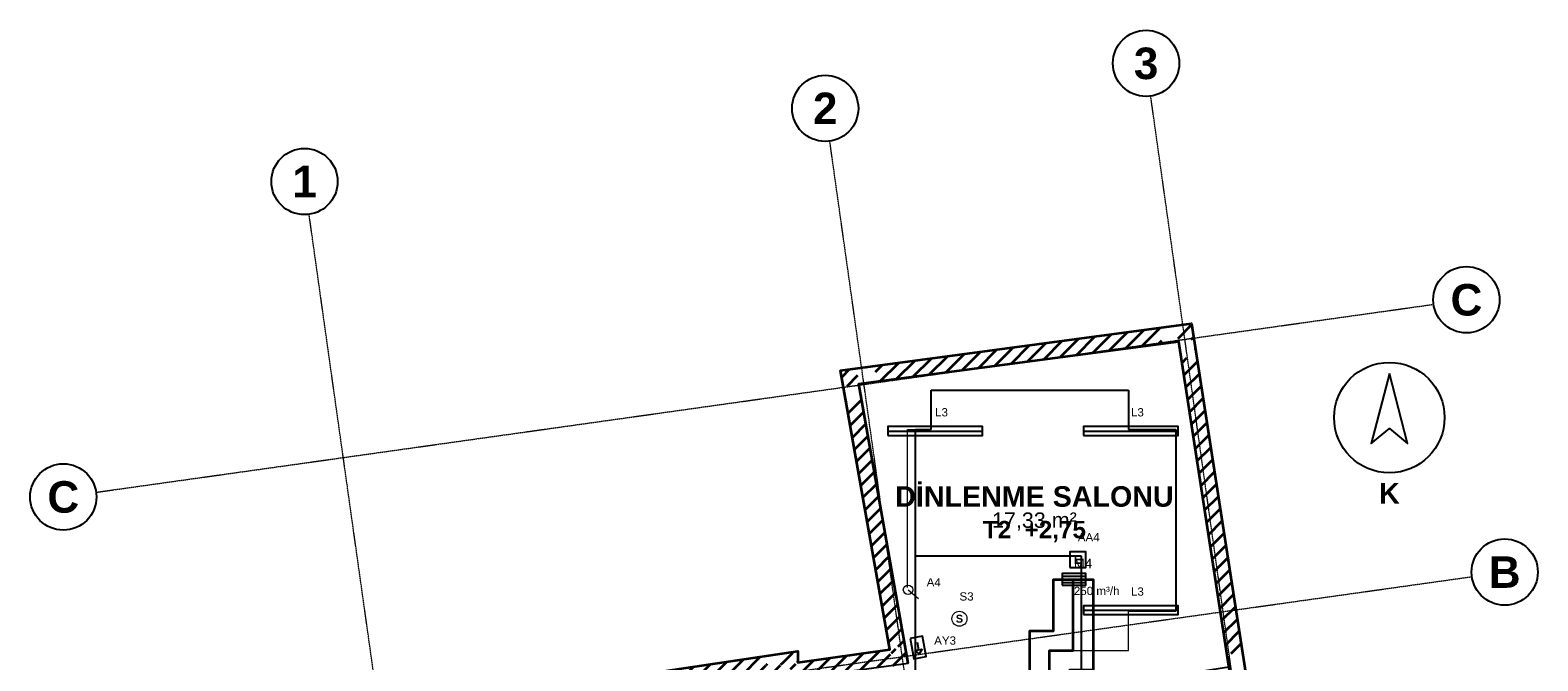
# Model space of a CAD drawing. Header units: millimetres. Extents: x -4681 to 15681, y -5011 to 17012.
# Tile 2 of 2: x -4681 to 14432, y 9016 to 17012. Entities that reach past the tile are written whole.
import ezdxf
from ezdxf.enums import TextEntityAlignment as Align

# ---------------------------------------------------------------- set-up
doc = ezdxf.new("R2010")
doc.units = ezdxf.units.MM
doc.linetypes.add('DASHDOT', pattern=[3.556, 2.54, -0.508, 0, -0.508])
doc.linetypes.add('DASHED', pattern=[1.524, 1.27, -0.254])
for name, color, linetype, lineweight in [('A-DUVAR-MEVCUT', 8, 'Continuous', 35), ('A-TAVAN-SINIR', 150, 'Continuous', 25), ('A-TAVAN-YAZI', 150, 'Continuous', 13), ('A-YAZI', 7, 'Continuous', 13), ('E-AYD-ACIL', 3, 'Continuous', 25), ('E-AYD-ANAHTAR', 2, 'Continuous', 18), ('E-AYD-ARMATUR', 2, 'Continuous', 25), ('E-AYD-LINYE', 2, 'Continuous', 25), ('E-AYD-SORTI', 2, 'DASHED', 18), ('G-AKS-BALON', 8, 'Continuous', 25), ('G-AKS-HAT', 8, 'DASHDOT', 18), ('G-KUZEY', 7, 'Continuous', 25), ('M-HAVA-BESLEME', 3, 'Continuous', 35), ('M-HAVA-BRANSMAN', 3, 'DASHED', 18), ('M-HAVA-MENFEZ', 3, 'Continuous', 25)]:
    doc.layers.add(name, color=color, linetype=linetype, lineweight=lineweight)
doc.styles.add('GYM', font='arial.ttf')
doc.styles.add('GYM-B', font='arialbd.ttf')

# ---------------------------------------------------------------- blocks, each defined once
blk = doc.blocks.new('G_KUZEY')
blk.add_lwpolyline([(0, 560), (-230, -330), (0, -140), (230, -330)], close=True)
blk.add_circle((0, 0), 700)
at = {"style": 'GYM-B'}
blk.add_text('K', height=260, dxfattribs=at).set_placement((0, -960), align=Align.MIDDLE_CENTER)
blk = doc.blocks.new('M_MENFEZ_BESLEME')
for p, q in [((-150, 40), (150, 40)), ((-150, 0), (150, 0)), ((-150, -40), (150, -40))]:
    blk.add_line(p, q)
blk.add_lwpolyline([(-150, -75), (150, -75), (150, 75), (-150, 75)], close=True)
at = {"style": 'GYM'}
for tag, p, height in [('KOD', (0, 140), 120), ('DEBI', (0, -200), 105)]:
    blk.add_attdef(tag, p, '', height=height, dxfattribs=at)
blk = doc.blocks.new('E_ARMATUR_LINEER')
blk.add_line((-600, 0), (600, 0))
blk.add_lwpolyline([(-600, -55), (600, -55), (600, 55), (-600, 55)], close=True)
at = {"style": 'GYM'}
blk.add_attdef('LINYE', (0, 185), '', height=105, dxfattribs=at)
blk = doc.blocks.new('E_ACIL')
blk.add_lwpolyline([(-100, -100), (100, -100), (100, 100), (-100, 100)], close=True)
at = {"style": 'GYM-B'}
blk.add_text('E', height=110, dxfattribs=at).set_placement((0, 0), align=Align.MIDDLE_CENTER)
at = {"style": 'GYM'}
blk.add_attdef('KOD', (0, 230), '', height=105, dxfattribs=at)
blk = doc.blocks.new('E_YONLENDIRME')
for points in [[(-130, -80), (130, -80), (130, 80), (-130, 80)], [(30, 45), (80, 0), (30, -45)]]:
    blk.add_lwpolyline(points, close=True)
blk.add_lwpolyline([(-70, 0), (30, 0)])
at = {"style": 'GYM'}
blk.add_attdef('KOD', (0, 205), '', height=105, dxfattribs=at)
blk = doc.blocks.new('E_ANAHTAR')
blk.add_line((0, 0), (130, 110))
blk.add_circle((0, 0), 60)
at = {"style": 'GYM'}
blk.add_attdef('KOD', (0, 240), '', height=105, dxfattribs=at)
blk = doc.blocks.new('E_SENSOR')
blk.add_circle((0, 0), 95)
at = {"style": 'GYM-B'}
blk.add_text('S', height=100, dxfattribs=at).set_placement((0, 0), align=Align.MIDDLE_CENTER)
at = {"style": 'GYM'}
blk.add_attdef('KOD', (0, 230), '', height=105, dxfattribs=at)

msp = doc.modelspace()

# ---------------------------------------------------------------- hatches: boundary and pattern name
at = {"layer": 'A-DUVAR-MEVCUT'}
h = msp.add_hatch(dxfattribs=at)
h.set_pattern_fill('ANSI31', scale=40)
h.paths.add_polyline_path([(756, 6840), (760, 6814), (957, 6846), (953, 6872)])
h.paths.add_polyline_path([(970, 6843), (760, 6814), (756, 6840), (550, 6819), (550, 7020), (588, 7024), (970, 7024)])
h.paths.add_polyline_path([(760, 6814), (1178, 6873), (1150, 7071), (732, 7012)])
h.paths.add_polyline_path([(1149, 7083), (1178, 6873), (968, 6843), (968, 7083)])
h.paths.add_polyline_path([(1178, 6873), (1133, 7198), (935, 7171), (979, 6845)])
h.paths.add_polyline_path([(999, 7408), (1032, 7185), (1133, 7198), (1162, 6988), (923, 6988), (923, 7408)])
h.paths.add_polyline_path([(1133, 7198), (1032, 7185), (1058, 6986), (1159, 6999)])
h.paths.add_polyline_path([(1001, 7395), (1032, 7185), (1133, 7198), (1164, 6975), (822, 6975), (822, 7047), (850, 7050), (822, 7237), (822, 7395)])
h.paths.add_polyline_path([(1032, 7185), (864, 8310), (666, 8281), (834, 7155)])
h.paths.add_polyline_path([(1074, 8342), (864, 8310), (895, 8100), (693, 8100), (654, 8362), (654, 8481), (916, 8520), (1074, 8520)])
h.paths.add_polyline_path([(864, 8310), (4855, 8908), (4826, 9106), (834, 8508)])
h.paths.add_polyline_path([(4645, 9079), (4907, 9118), (5051, 9118), (5053, 8996), (5065, 8998), (5065, 8796), (4858, 8767), (4855, 8908), (4645, 8877)])
h.paths.add_polyline_path([(4855, 8908), (4858, 8767), (5058, 8772), (5055, 8912)])
h.paths.add_polyline_path([(5068, 8977), (5068, 8796), (4858, 8767), (4855, 8908), (4648, 8877), (4648, 8977)])
h.paths.add_polyline_path([(4858, 8767), (6449, 8988), (6422, 9186), (4831, 8965)])
h.paths.add_polyline_path([(6412, 9198), (6449, 8988), (6239, 8959), (6239, 9198)])
h.paths.add_polyline_path([(6449, 8988), (5826, 12526), (5629, 12492), (6252, 8954)])
h.paths.add_polyline_path([(6036, 12554), (5826, 12526), (5863, 12316), (5660, 12316), (5616, 12566), (5616, 12700), (5888, 12736), (6036, 12736)])
h.paths.add_polyline_path([(5826, 12526), (9876, 13066), (9849, 13265), (5800, 12725)])
h.paths.add_polyline_path([(9908, 12856), (9876, 13066), (9666, 13038), (9666, 13240), (9938, 13276), (10046, 13276), (10086, 13017), (10086, 12856)])
h.paths.add_polyline_path([(9876, 13066), (10521, 8898), (10719, 8928), (10073, 13097)])
h.paths.add_polyline_path([(10554, 8688), (10521, 8898), (10489, 9108), (10691, 9108), (10719, 8928), (10731, 8848), (10731, 8688)])
h.paths.add_polyline_path([(10521, 8898), (11111, 5092), (11308, 5122), (10719, 8928)])
h.paths.add_polyline_path([(11143, 4882), (11111, 5092), (11078, 5302), (11281, 5302), (11308, 5122), (11321, 5042), (11321, 4882)])
h.paths.add_polyline_path([(11111, 5092), (11722, 1144), (11920, 1174), (11308, 5122)])
h.paths.add_polyline_path([(11512, 1131), (11722, 1144), (11690, 1354), (11892, 1354), (11932, 1095), (11932, 957), (11570, 934), (11512, 934)])
h.paths.add_polyline_path([(11722, 1144), (10589, 1072), (10601, 873), (11735, 944)])
h.paths.add_polyline_path([(10379, 1282), (10562, 1282), (10589, 1072), (10799, 1086), (10799, 885), (10436, 862), (10414, 862), (10412, 877), (10394, 862), (10379, 862)])
h.paths.add_polyline_path([(10589, 1072), (10524, 1577), (10326, 1552), (10390, 1047)])
h.paths.add_polyline_path([(10314, 1367), (10314, 1558), (10524, 1577), (10551, 1367)])
h.paths.add_polyline_path([(10524, 1577), (10239, 1552), (10257, 1352), (10542, 1378)])
h.paths.add_polyline_path([(10449, 1342), (10266, 1342), (10239, 1552), (10449, 1570)])
h.paths.add_polyline_path([(10239, 1552), (10303, 1047), (10502, 1072), (10437, 1577)])
h.paths.add_polyline_path([(10093, 875), (10303, 1047), (10277, 1257), (10513, 1257), (10513, 867), (10414, 861), (10412, 877), (10363, 837), (10093, 837)])
h.paths.add_polyline_path([(10303, 1047), (9540, 421), (9667, 266), (10430, 892)])
h.paths.add_polyline_path([(9330, 248), (9540, 421), (9750, 593), (9750, 334), (9667, 266), (9600, 211), (9330, 211)])
h.paths.add_polyline_path([(9540, 421), (9046, 15), (9173, -139), (9667, 266)])
h.paths.add_polyline_path([(9256, -71), (9119, -184), (8836, -187), (8836, 13), (9046, 15), (9256, 188)])
h.paths.add_polyline_path([(9046, 15), (3378, -54), (3381, -253), (9049, -185)])
h.paths.add_polyline_path([(3588, -251), (3306, -254), (3168, -138), (3168, 124), (3378, -54), (3588, -51)])
h.paths.add_polyline_path([(3378, -54), (2142, 991), (2013, 839), (3249, -206)])
h.paths.add_polyline_path([(1932, 796), (1932, 1201), (2106, 1201), (2142, 991), (2352, 814), (2352, 781), (2080, 781), (2063, 796), (2066, 781), (2041, 781)])
h.paths.add_polyline_path([(2142, 991), (2060, 1478), (1863, 1445), (1944, 958)])
h.paths.add_polyline_path([(1850, 1268), (1850, 1474), (2060, 1478), (2095, 1268)])
h.paths.add_polyline_path([(2060, 1478), (1747, 1471), (1752, 1271), (2064, 1278)])
h.paths.add_polyline_path([(1957, 1261), (1782, 1261), (1747, 1471), (1957, 1476)])
h.paths.add_polyline_path([(1747, 1471), (1824, 1012), (2021, 1046), (1944, 1504)])
h.paths.add_polyline_path([(2034, 1222), (2034, 802), (1884, 802), (1614, 839), (1614, 1041), (1824, 1012), (1789, 1222)])
h.paths.add_polyline_path([(1824, 1012), (689, 1166), (662, 968), (1797, 814)])
h.paths.add_polyline_path([(664, 1376), (689, 1166), (899, 1138), (899, 957), (749, 957), (508, 989), (479, 1240), (479, 1376)])
h.paths.add_polyline_path([(689, 1166), (32, 6768), (-166, 6745), (490, 1143)])
h.paths.add_polyline_path([(242, 6789), (32, 6768), (57, 6558), (-144, 6558), (-178, 6842), (-178, 6948), (123, 6978), (242, 6978)])
h.paths.add_polyline_path([(32, 6768), (756, 6840), (736, 7039), (13, 6967)])
h.paths.add_polyline_path([(966, 6843), (760, 6814), (756, 6840), (546, 6819), (546, 7020), (847, 7050), (966, 7050)])

# ---------------------------------------------------------------- linework, layer by layer
msp.add_lwpolyline([(850, 7050), (636, 8479), (5050, 9139), (5053, 8996), (6216, 9158), (5593, 12697), (10043, 13291), (10719, 8928), (11308, 5122), (11953, 958), (10414, 861), (10412, 877), (9667, 266), (9119, -184), (3306, -254), (2063, 796), (2066, 778), (508, 989), (-190, 6947)], close=True, dxfattribs=at)
msp.add_lwpolyline([(6449, 8988), (5826, 12526), (9876, 13066), (10521, 8898)], dxfattribs=at)
at = {"layer": 'A-TAVAN-SINIR'}
msp.add_lwpolyline([(5550, 8520), (5550, 8863), (6449, 8988), (5826, 12526), (9876, 13066), (10515, 8937), (8243, 8582), (8253, 8520)], close=True, dxfattribs=at)
at = {"layer": 'E-AYD-LINYE'}
for p, q in [((6743, 11947), (6743, 12447)), ((6743, 12447), (9243, 12447)), ((9243, 12447), (9243, 11947)), ((6543, 8347), (6543, 11947)), ((6543, 11947), (6743, 11947)), ((9243, 11947), (9843, 11947)), ((9843, 11947), (9843, 9647)), ((6543, 9147), (6543, 10347)), ((6543, 10347), (8643, 10347)), ((8643, 10347), (8643, 8647)), ((9843, 9647), (9243, 9647)), ((6543, 8747), (6543, 9147))]:
    msp.add_line(p, q, dxfattribs=at)
at = {"layer": 'E-AYD-SORTI'}
for p, q in [((6443, 9947), (6443, 11947)), ((6443, 11947), (6743, 11947)), ((9243, 9147), (9243, 9647)), ((8243, 7147), (8243, 9147)), ((8243, 9147), (9243, 9147))]:
    msp.add_line(p, q, dxfattribs=at)
at = {"layer": 'G-AKS-BALON'}
for centre in [(9466, 16592), (5398, 16021), (-1203, 15093), (13527, 13594), (-4261, 11094), (14012, 10141)]:
    msp.add_circle(centre, 420, dxfattribs=at)
at = {"layer": 'G-AKS-HAT'}
for p, q in [((12173, -2676), (9524, 16177)), ((8106, -3247), (5456, 15605)), ((1505, -4175), (-1145, 14677)), ((-3845, 11153), (13111, 13536)), ((-3360, 7700), (13596, 10083))]:
    msp.add_line(p, q, dxfattribs=at)
at = {"layer": 'M-HAVA-BESLEME'}
msp.add_lwpolyline([(93, 6897), (1093, 6897), (1093, 7397), (1893, 7397), (1893, 4997), (4093, 4997), (4093, 7397), (7993, 7397), (7993, 9397), (8293, 9397), (8293, 10047), (8793, 10047), (8793, 8897), (8493, 8897), (8493, 6897), (4593, 6897), (4593, 4497), (1393, 4497), (1393, 6397), (593, 6397), (593, 6247), (93, 6247)], close=True, dxfattribs=at)
msp.add_lwpolyline([(343, 6247), (343, 6647), (1343, 6647), (1343, 7147), (1643, 7147), (1643, 4747), (4343, 4747), (4343, 7147), (8243, 7147), (8243, 9147), (8543, 9147), (8543, 10047)], dxfattribs=at)
at = {"layer": 'M-HAVA-BRANSMAN'}
for p, q in [((8543, 10047), (8550, 10047)), ((8550, 10047), (8550, 10050))]:
    msp.add_line(p, q, dxfattribs=at)

# ---------------------------------------------------------------- block references
at = {"layer": 'E-AYD-ACIL'}
msp.add_blockref('E_ACIL', (8600, 10300), dxfattribs=at).add_auto_attribs({'KOD': 'AA4'})
ref = msp.add_blockref('E_YONLENDIRME', (6577, 9185), dxfattribs=dict(at, rotation=280))
ref.add_attrib('KOD', 'AY3', (6779, 9221), dxfattribs={"layer": '0', "height": 105, "style": 'GYM'})
at = {"layer": 'E-AYD-ANAHTAR'}
ref = msp.add_blockref('E_ANAHTAR', (6448, 9917), dxfattribs=dict(at, rotation=280))
ref.add_attrib('KOD', 'A4', (6684, 9959), dxfattribs={"layer": '0', "height": 105, "style": 'GYM'})
msp.add_blockref('E_SENSOR', (7100, 9550), dxfattribs=at).add_auto_attribs({'KOD': 'S3'})
at = {"layer": 'E-AYD-ARMATUR'}
for p in [(6791, 11930), (9274, 11930), (9274, 9657)]:
    msp.add_blockref('E_ARMATUR_LINEER', p, dxfattribs=at).add_auto_attribs({'LINYE': 'L3'})
at = {"layer": 'G-KUZEY'}
msp.add_blockref('G_KUZEY', (12550, 12100), dxfattribs=at)
at = {"layer": 'M-HAVA-MENFEZ'}
msp.add_blockref('M_MENFEZ_BESLEME', (8550, 10050), dxfattribs=at).add_auto_attribs({'KOD': 'M4', 'DEBI': '250 m³/h'})

# ---------------------------------------------------------------- texts
at = {"layer": 'A-TAVAN-YAZI', "style": 'GYM-B'}
msp.add_text('T2  +2,75', height=220, dxfattribs=at).set_placement((8050, 10680), align=Align.MIDDLE_CENTER)
at = {"layer": 'A-YAZI'}
for s, height, style, p in [('DİNLENME SALONU', 260, 'GYM-B', (8050, 11100)), ('17,33 m²', 195, 'GYM', (8050, 10800))]:
    msp.add_text(s, height=height, dxfattribs=dict(at, style=style)).set_placement(p, align=Align.MIDDLE_CENTER)
at = {"layer": 'G-AKS-BALON', "style": 'GYM-B'}
for s, p in [('3', (9466, 16592)), ('2', (5398, 16021)), ('1', (-1203, 15093)), ('C', (13527, 13594)), ('C', (-4261, 11094)), ('B', (14012, 10141))]:
    msp.add_text(s, height=399, dxfattribs=at).set_placement(p, align=Align.MIDDLE_CENTER)

doc.saveas('drawing.dxf')
